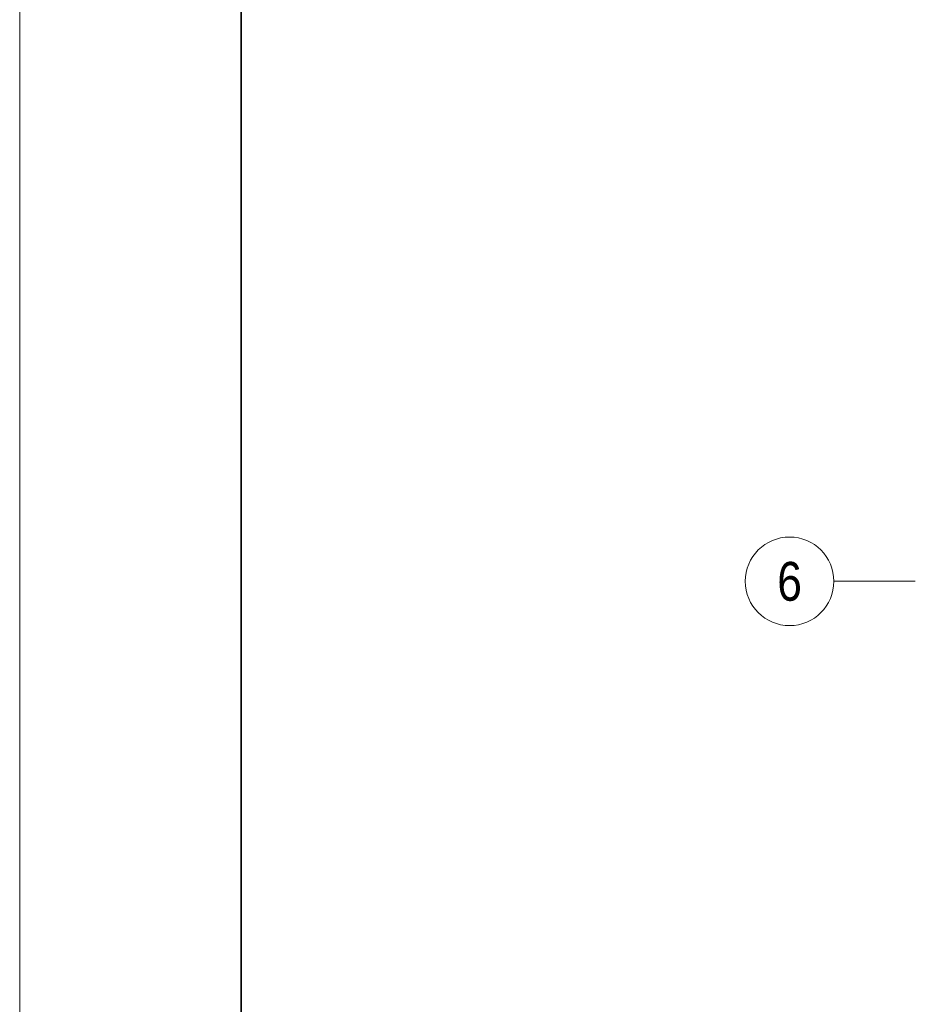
# Model space of a CAD drawing. Extents: x -620 to 300, y 62 to 1107.
# Tile 11 of 109: x -620 to -539, y 338 to 427. Entities that reach past the tile are written whole.
import ezdxf
from ezdxf.enums import TextEntityAlignment as Align
from ezdxf.lldxf.tags import DXFTag

# ---------------------------------------------------------------- set-up
doc = ezdxf.new("R2010")
doc.units = 0
doc.layers.add('iwb_Layout Achsbezeichung', color=1, linetype='Continuous', lineweight=13, true_color=0xff0000)
doc.layers.add('iwb_Plankopf Rahmen', color=7, linetype='Continuous', lineweight=35)
doc.styles.get("Standard").update_dxf_attribs({"font": 'ARIALN.TTF'})
tags = doc.linetypes.add('STRICHPUNKT2', pattern=[12.7, 6.35, -3.175, 0, -3.175]).pattern_tags.tags
tags[10:11] = [DXFTag(74, 4), DXFTag(75, 0), DXFTag(340, '0'), DXFTag(46, 0.0), DXFTag(50, 0.0), DXFTag(44, 0.0), DXFTag(45, 0.0)]
tags[8:9] = [DXFTag(74, 4), DXFTag(75, 0), DXFTag(340, '0'), DXFTag(46, 0.0), DXFTag(50, 0.0), DXFTag(44, 0.0), DXFTag(45, 0.0)]
tags[6:7] = [DXFTag(74, 4), DXFTag(75, 0), DXFTag(340, '0'), DXFTag(46, 0.0), DXFTag(50, 0.0), DXFTag(44, 0.0), DXFTag(45, 0.0)]
tags[4:5] = [DXFTag(74, 4), DXFTag(75, 0), DXFTag(340, '0'), DXFTag(46, 0.0), DXFTag(50, 0.0), DXFTag(44, 0.0), DXFTag(45, 0.0)]

msp = doc.modelspace()

# ---------------------------------------------------------------- linework, layer by layer
at = {"layer": 'iwb_Layout Achsbezeichung', "linetype": 'STRICHPUNKT2', "lineweight": 13, "ltscale": 0.39}
msp.add_line((-538.757, 375.931), (-546.093, 375.931), dxfattribs=at)
at = {"layer": 'iwb_Layout Achsbezeichung', "ltscale": 0.39}
msp.add_circle((-550.093, 375.931), 4, dxfattribs=at)
at = {"layer": 'iwb_Plankopf Rahmen', "color": 8, "lineweight": 13, "ltscale": 0.13, "true_color": 0x808080}
msp.add_lwpolyline([(300.353, 62.433), (-619.647, 62.433), (-619.647, 1107.433), (300.353, 1107.433), (300.353, 62.433)], close=True, dxfattribs=at)
at = {"layer": 'iwb_Plankopf Rahmen', "ltscale": 0.35}
msp.add_lwpolyline([(-599.647, 67.433), (-599.647, 1102.433), (295.353, 1102.433), (295.353, 67.433), (-599.647, 67.433)], close=True, dxfattribs=at)

# ---------------------------------------------------------------- texts
at = {"layer": 'iwb_Layout Achsbezeichung', "ltscale": 0.39}
msp.add_text('6', height=3.5, dxfattribs=at).set_placement((-550.093, 375.931), align=Align.MIDDLE_CENTER)

doc.saveas('drawing.dxf')
